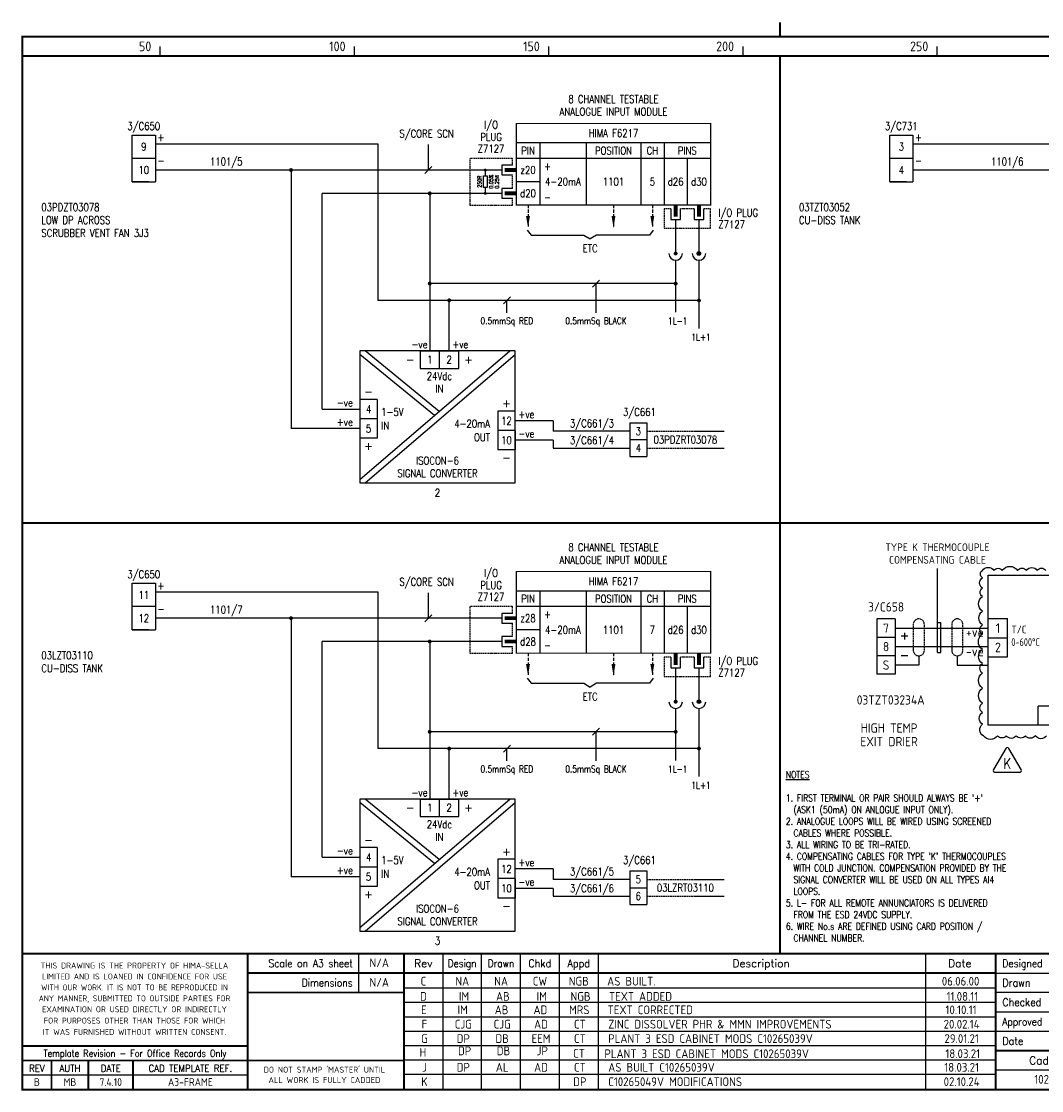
# Model space of a CAD drawing. Extents: x 0 to 394, y 0 to 275.
# Tile 1 of 2: x 0 to 262, y 0 to 275. Entities that reach past the tile are written whole.
import ezdxf
from ezdxf.enums import TextEntityAlignment as Align

# ---------------------------------------------------------------- set-up
doc = ezdxf.new("R2010")
doc.units = 0
doc.header["$LTSCALE"] = 0.25
doc.header["$MEASUREMENT"] = 0
doc.linetypes.add('HIDDEN', pattern=[0.375, 0.25, -0.125])
doc.linetypes.add('HIDDEN2', pattern=[4.7625, 3.175, -1.5875])
doc.layers.get('0').update_dxf_attribs({"color": 41, "linetype": 'CONTINUOUS'})
for name, color, linetype in [('00-DRG_FRAME', 12, 'CONTINUOUS'), ('01-DRAW', 7, 'CONTINUOUS'), ('02-TEXT', 2, 'CONTINUOUS'), ('051-TEXT', 2, 'CONTINUOUS'), ('DES', 2, 'CONTINUOUS'), ('DIM', 3, 'CONTINUOUS'), ('LAB', 2, 'CONTINUOUS'), ('RACK', 2, 'CONTINUOUS'), ('RECORD', 2, 'CONTINUOUS'), ('SLOT', 2, 'CONTINUOUS'), ('SNA', 2, 'CONTINUOUS'), ('TEXT', 2, 'CONTINUOUS'), ('TPOL', 3, 'CONTINUOUS'), ('XR_FUNCTION', 2, 'CONTINUOUS'), ('XR_MAIN', 2, 'CONTINUOUS')]:
    doc.layers.add(name, color=color, linetype=linetype)
doc.styles.add('CROSSREF', font='romans.shx', dxfattribs={"width": 0.8, "height": 2})
doc.styles.add('FUNCTION', font='ROMANS.shx', dxfattribs={"width": 0.8, "height": 2.5})
doc.styles.add('ISO', font='iso.shx')
doc.styles.add('PINS', font='ROMANS.shx', dxfattribs={"width": 0.8, "height": 2.5})
doc.styles.add('RACK', font='ROMANS.shx', dxfattribs={"width": 0.8, "height": 2.5})
doc.styles.add('REFERENC', font='romans.shx', dxfattribs={"width": 0.8})
doc.styles.add('ROMAND', font='ROMAND')
doc.styles.add('ROMANS', font='romans.shx', dxfattribs={"width": 0.8})
doc.styles.add('SLOT', font='romans.shx', dxfattribs={"width": 0.8, "height": 2})
doc.styles.add('SYMBOL', font='ROMANS.shx', dxfattribs={"width": 0.8, "height": 20})

# ---------------------------------------------------------------- blocks, each defined once
blk = doc.blocks.new('A3-REVA')
at = {"layer": '051-TEXT', "style": 'ISO'}
for tag, p in [('DESIGNED', (292.01, 31.7)), ('A', (117.73, 27.28)), ('DES', (127.73, 27.28)), ('DRN', (137.73, 27.28)), ('CHKD', (147.73, 27.28)), ('APPD', (157.73, 27.28)), ('DATE', (256, 27.28)), ('DRAWN', (291.72, 26.77)), ('CHECKED', (291.72, 21.89)), ('APPD', (291.65, 16.79)), ('DATE', (291.92, 11.96))]:
    blk.add_attdef(tag, text='', height=2.25, dxfattribs=at).set_placement(p, align=Align.CENTER)
blk.add_attdef('DESCRIPTION', (165.03, 27.28), '', height=2.25, dxfattribs=at)
blk = doc.blocks.new('A3-CONTRACT')
at = {"layer": '051-TEXT', "color": 41, "style": 'ISO'}
for tag, height, p in [('SCALE', 2.25, (106.71, 31.82)), ('DIMS', 2.25, (106.71, 26.8)), ('CONTRACT', 4.5, (344.94, 3.1)), ('CAD-REF', 2.25, (283.73, 1.84))]:
    blk.add_attdef(tag, text='', height=height, dxfattribs=at).set_placement(p, align=Align.CENTER)
for tag, p in [('TITLE_2', (303.86, 17.28)), ('TITLE_3', (303.79, 12.78))]:
    blk.add_attdef(tag, p, '', height=2.25, dxfattribs=at)
blk = doc.blocks.new('A3-REVB')
at = {"layer": '051-TEXT', "style": 'ISO'}
for tag, p in [('A', (124.85, -20.36)), ('DES', (134.85, -20.36)), ('DRN', (144.85, -20.36)), ('CHKD', (154.85, -20.36)), ('APPD', (164.85, -20.36)), ('DATE', (263.12, -20.36))]:
    blk.add_attdef(tag, text='', height=2.25, dxfattribs=at).set_placement(p, align=Align.CENTER)
blk.add_attdef('DESCRIPTION', (172.15, -20.36), '', height=2.25, dxfattribs=at)
blk = doc.blocks.new('ISOCON6B')
for p, q in [((-17, -33.1), (21.65, 0)), ((3.43, -15.6), (-15.65, 0)), ((-1.5, 0), (-1.5, -4.5)), ((3.5, -4.5), (3.5, 0)), ((8.5, -4.5), (8.5, 0)), ((2.23, -16.63), (-17, -0.9)), ((-15.65, -34), (23, -0.9)), ((-1.5, -4.5), (8.5, -4.5)), ((-12.5, -12.5), (-17, -12.5)), ((-12.5, -12.5), (-12.5, -22.5)), ((23, -15.5), (18.5, -15.5)), ((18.5, -15.5), (18.5, -25.5)), ((-12.5, -17.5), (-17, -17.5)), ((23, -20.5), (18.5, -20.5)), ((-12.5, -22.5), (-17, -22.5)), ((23, -25.5), (18.5, -25.5))]:
    blk.add_line(p, q)
blk.add_lwpolyline([(-17, -34), (23, -34), (23, 0), (-17, 0)], close=True)
at = {"layer": 'RECORD', "style": 'REFERENC', "width": 0.8}
blk.add_attdef('RECORD', text='', height=2, dxfattribs=at).set_placement((3, -28.25), align=Align.MIDDLE)
at = {"layer": 'SNA', "style": 'SYMBOL', "width": 0.8}
blk.add_attdef('SNA', text='', height=2, dxfattribs=at).set_placement((3, -36.5), align=Align.MIDDLE)
at = {"layer": 'TEXT', "color": 3, "style": 'ROMANS'}
for s, p in [('-', (-4, -2.25)), ('+', (11, -2.25)), ('-', (-14.75, -10.5)), ('+', (20.75, -13.5)), ('+', (-14.75, -24.5)), ('-', (20.75, -27.5))]:
    blk.add_text(s, height=2, dxfattribs=at).set_placement(p, align=Align.MIDDLE)
at = {"layer": 'TEXT', "style": 'ROMANS', "width": 0.8}
for s, p in [('24Vdc', (3.5, -6.5)), ('IN', (3.5, -9.75)), ('SIGNAL CONVERTER', (3, -31.5))]:
    blk.add_text(s, height=2, dxfattribs=at).set_placement(p, align=Align.MIDDLE)
for s, p in [('1-5V', (-11.5, -15.75)), ('IN', (-11.5, -19.25))]:
    blk.add_text(s, height=2, dxfattribs=at).set_placement(p, align=Align.MIDDLE_LEFT)
for s, p in [('4-20mA', (16.5, -18.75)), ('OUT', (16.5, -22.25))]:
    blk.add_text(s, height=2, dxfattribs=at).set_placement(p, align=Align.MIDDLE_RIGHT)
at = {"layer": 'TPOL', "color": 2, "style": 'PINS', "width": 0.8}
for tag, p in [('CN1', (1, -2.25)), ('CN2', (6, -2.25)), ('CN3', (-14.75, -15)), ('CN4', (-14.75, -20)), ('CN5', (20.75, -18)), ('CN6', (20.75, -23))]:
    blk.add_attdef(tag, text='', height=2, dxfattribs=at).set_placement(p, align=Align.MIDDLE)
blk = doc.blocks.new('F6217-05')
for p, q in [((50, 7), (0, 7)), ((6, 7), (6, -9)), ((18, 7), (18, -9)), ((32, 7), (32, -9)), ((38, 7), (38, -9)), ((50, 3), (0, 3)), ((44, 3), (44, -9)), ((-3.75, 0), (-12, 0)), ((-8, 0), (-8, -1.5)), ((-3.75, 1.25), (-3.75, -1.25)), ((-1, 1.25), (-3.75, 1.25)), ((-8.5, -4.5), (-8.5, -1.5)), ((-8.5, -1.5), (-7.5, -1.5)), ((-7.5, -1.5), (-7.5, -4.5)), ((-3.75, -1.25), (-1, -1.25)), ((-7.5, -4.5), (-8.5, -4.5)), ((-8, -4.5), (-8, -6)), ((-3.75, -4.75), (-3.75, -7.25)), ((-1, -4.75), (-3.75, -4.75)), ((6, -3), (0, -3)), ((-3.75, -6), (-12, -6)), ((-3.75, -7.25), (-1, -7.25)), ((39.75, -10), (39.75, -12.75)), ((42.25, -12.75), (42.25, -10)), ((45.75, -10), (45.75, -12.75)), ((48.25, -12.75), (48.25, -10)), ((39.75, -12.75), (42.25, -12.75)), ((41, -12.75), (41, -15)), ((45.75, -12.75), (48.25, -12.75)), ((47, -12.75), (47, -15))]:
    blk.add_line(p, q)
at = {"const_width": 0.3}
blk.add_lwpolyline([(50, -9), (0, -9), (0, 12), (50, 12)], close=True, dxfattribs=at)
at = {"color": 3, "linetype": 'HIDDEN2', "ltscale": 0.4}
for points in [[(-1, 1.25), (-1, 3), (-12, 3), (-12, -9), (-1, -9), (-1, -7.25)], [(-1, -4.75), (-1, -1.25)], [(39.75, -10), (38, -10), (38, -15), (50, -15), (50, -10), (48.25, -10)], [(45.75, -10), (42.25, -10)]]:
    blk.add_lwpolyline(points, dxfattribs=at)
at = {"const_width": 0.375}
for points in [[(-8.19, 0, 1), (-7.81, 0, 1)], [(-8.19, -6, 1), (-7.81, -6, 1)]]:
    blk.add_lwpolyline(points, format="xyb", close=True, dxfattribs=at)
blk.add_lwpolyline([(-3, 0, 1, 1, 0), (0, 0, 0.5, 0.5, 0)], format="xyseb")
at = {"const_width": 1}
for points in [[(-3, -6), (0, -6)], [(41, -12), (41, -9)], [(47, -12), (47, -9)]]:
    blk.add_lwpolyline(points, dxfattribs=at)
at = {"layer": 'DES', "style": 'PINS', "width": 0.8, "flags": 1}
blk.add_attdef('DES1', (53, 6), '', height=1.5, dxfattribs=at)
at = {"layer": 'LAB', "style": 'PINS', "width": 0.8, "flags": 1}
blk.add_attdef('LAB1', text='', height=1.5, dxfattribs=at).set_placement((53, -5.5), align=Align.MIDDLE_LEFT)
at = {"layer": 'RACK', "style": 'RACK', "width": 0.8}
blk.add_attdef('SLOT', text='', height=2, dxfattribs=at).set_placement((25, -3), align=Align.MIDDLE)
at = {"layer": 'SLOT', "style": 'SLOT', "width": 0.8}
blk.add_attdef('ADD1', text='', height=2, dxfattribs=at).set_placement((35, -3), align=Align.MIDDLE)
at = {"layer": 'SNA', "style": 'SYMBOL', "width": 0.8, "flags": 1}
blk.add_attdef('SNA', (53, 0), '', height=1.5, dxfattribs=at)
at = {"layer": 'TEXT', "style": 'ROMANS', "width": 0.8}
for s, p in [('8 CHANNEL TESTABLE', (25, 17.25)), ('ANALOGUE INPUT MODULE', (25, 14))]:
    blk.add_text(s, height=2, dxfattribs=at).set_placement(p, align=Align.CENTER)
for s, p in [('I/O', (-6.5, 11.5)), ('PLUG', (-6.5, 8.5)), ('HIMA F6217', (25, 9.5)), ('Z7127', (-6.5, 5.5)), ('PIN', (3, 5)), ('POSITION', (25, 5)), ('CH', (35, 5)), ('PINS', (44, 5)), ('z20', (3, 0)), ('+', (8, 1)), ('d26', (41, -3)), ('d30', (47, -3)), ('d20', (3, -6)), ('-', (8, -7))]:
    blk.add_text(s, height=2, dxfattribs=at).set_placement(p, align=Align.MIDDLE)
at = {"layer": 'TEXT', "color": 3, "style": 'ROMANS', "width": 0.8}
for s, p in [('250R', (-9.5, -3)), ('0.05%', (-6.5, -3)), ('0.25W', (-5, -3))]:
    blk.add_text(s, height=1, rotation=90, dxfattribs=at).set_placement(p, align=Align.MIDDLE)
at = {"layer": 'TEXT', "style": 'ROMANS', "width": 0.8}
for s, p in [('I/O PLUG', (52, -11)), ('Z7127', (52, -14))]:
    blk.add_text(s, height=2, dxfattribs=at).set_placement(p, align=Align.MIDDLE_LEFT)
at = {"layer": 'TEXT', "style": 'RACK', "width": 0.8}
blk.add_attdef('SIGNAL', text='', height=2, dxfattribs=at).set_placement((12, -3), align=Align.MIDDLE)
at = {"layer": 'TPOL', "style": 'PINS', "width": 0.8, "flags": 1}
for tag, p in [('CN2', (-12, 0)), ('CN3', (-12, -6))]:
    blk.add_attdef(tag, text='', height=1, dxfattribs=at).set_placement(p, align=Align.MIDDLE_LEFT)
at = {"layer": 'TPOL', "color": 2, "style": 'PINS', "width": 0.8}
blk.add_attdef('CN1', text='', height=2, dxfattribs=at).set_placement((3, 0), align=Align.MIDDLE)
at = {"layer": 'TPOL', "style": 'PINS', "width": 0.8, "flags": 1}
for tag, p in [('CN4', (41, -15)), ('CN5', (47, -15))]:
    blk.add_attdef(tag, text='', height=1, dxfattribs=at).set_placement(p, align=Align.BOTTOM_CENTER)
at = {"layer": 'XR_FUNCTION', "style": 'FUNCTION', "width": 0.8, "flags": 1}
blk.add_attdef('XR_FUNCTION', (53, 2), '', height=1.5, dxfattribs=at)
at = {"layer": 'XR_MAIN', "style": 'CROSSREF', "width": 0.8, "flags": 1}
blk.add_attdef('XR_MAIN', (53, -4), '', height=1.5, dxfattribs=at)
blk = doc.blocks.new('F6217-7V')
for p, q in [((50, 7), (0, 7)), ((6, 7), (6, -9)), ((18, 7), (18, -9)), ((32, 7), (32, -9)), ((38, 7), (38, -9)), ((50, 3), (0, 3)), ((44, 3), (44, -9)), ((-3.75, 0), (-12, 0)), ((-3.75, 1.25), (-3.75, -1.25)), ((-1, 1.25), (-3.75, 1.25)), ((-3.75, -1.25), (-1, -1.25)), ((-3.75, -4.75), (-3.75, -7.25)), ((-1, -4.75), (-3.75, -4.75)), ((6, -3), (0, -3)), ((-3.75, -6), (-12, -6)), ((-3.75, -7.25), (-1, -7.25)), ((39.75, -10), (39.75, -12.75)), ((42.25, -12.75), (42.25, -10)), ((45.75, -10), (45.75, -12.75)), ((48.25, -12.75), (48.25, -10)), ((39.75, -12.75), (42.25, -12.75)), ((41, -12.75), (41, -15)), ((45.75, -12.75), (48.25, -12.75)), ((47, -12.75), (47, -15))]:
    blk.add_line(p, q)
at = {"const_width": 0.3}
blk.add_lwpolyline([(50, -9), (0, -9), (0, 12), (50, 12)], close=True, dxfattribs=at)
at = {"color": 3, "linetype": 'HIDDEN2', "ltscale": 0.4}
for points in [[(-1, 1.25), (-1, 3), (-12, 3), (-12, -9), (-1, -9), (-1, -7.25)], [(-1, -4.75), (-1, -1.25)], [(39.75, -10), (38, -10), (38, -15), (50, -15), (50, -10), (48.25, -10)], [(45.75, -10), (42.25, -10)]]:
    blk.add_lwpolyline(points, dxfattribs=at)
blk.add_lwpolyline([(-3, 0, 1, 1, 0), (0, 0, 0.5, 0.5, 0)], format="xyseb")
at = {"const_width": 1}
for points in [[(-3, -6), (0, -6)], [(41, -12), (41, -9)], [(47, -12), (47, -9)]]:
    blk.add_lwpolyline(points, dxfattribs=at)
at = {"layer": 'DES', "style": 'PINS', "width": 0.8, "flags": 1}
blk.add_attdef('DES1', (53, 6), '', height=1.5, dxfattribs=at)
at = {"layer": 'LAB', "style": 'PINS', "width": 0.8, "flags": 1}
blk.add_attdef('LAB1', text='', height=1.5, dxfattribs=at).set_placement((53, -5.5), align=Align.MIDDLE_LEFT)
at = {"layer": 'RACK', "style": 'RACK', "width": 0.8}
blk.add_attdef('SLOT', text='', height=2, dxfattribs=at).set_placement((25, -3), align=Align.MIDDLE)
at = {"layer": 'SLOT', "style": 'SLOT', "width": 0.8}
blk.add_attdef('ADD1', text='', height=2, dxfattribs=at).set_placement((35, -3), align=Align.MIDDLE)
at = {"layer": 'SNA', "style": 'SYMBOL', "width": 0.8, "flags": 1}
blk.add_attdef('SNA', (53, 0), '', height=1.5, dxfattribs=at)
at = {"layer": 'TEXT', "style": 'ROMANS', "width": 0.8}
for s, p in [('8 CHANNEL TESTABLE', (25, 17.25)), ('ANALOGUE INPUT MODULE', (25, 14))]:
    blk.add_text(s, height=2, dxfattribs=at).set_placement(p, align=Align.CENTER)
for s, p in [('I/O', (-6.5, 11.5)), ('PLUG', (-6.5, 8.5)), ('HIMA F6217', (25, 9.5)), ('Z7127', (-6.5, 5.5)), ('PIN', (3, 5)), ('POSITION', (25, 5)), ('CH', (35, 5)), ('PINS', (44, 5)), ('z28', (3, 0)), ('+', (8, 1)), ('d26', (41, -3)), ('d30', (47, -3)), ('d28', (3, -6)), ('-', (8, -7))]:
    blk.add_text(s, height=2, dxfattribs=at).set_placement(p, align=Align.MIDDLE)
for s, p in [('I/O PLUG', (52, -11)), ('Z7127', (52, -14))]:
    blk.add_text(s, height=2, dxfattribs=at).set_placement(p, align=Align.MIDDLE_LEFT)
at = {"layer": 'TEXT', "style": 'RACK', "width": 0.8}
blk.add_attdef('SIGNAL', text='', height=2, dxfattribs=at).set_placement((12, -3), align=Align.MIDDLE)
at = {"layer": 'TPOL', "style": 'PINS', "width": 0.8, "flags": 1}
for tag, p in [('CN2', (-12, 0)), ('CN3', (-12, -6))]:
    blk.add_attdef(tag, text='', height=1, dxfattribs=at).set_placement(p, align=Align.MIDDLE_LEFT)
at = {"layer": 'TPOL', "color": 2, "style": 'PINS', "width": 0.8}
blk.add_attdef('CN1', text='', height=2, dxfattribs=at).set_placement((3, 0), align=Align.MIDDLE)
at = {"layer": 'TPOL', "style": 'PINS', "width": 0.8, "flags": 1}
for tag, p in [('CN4', (41, -15)), ('CN5', (47, -15))]:
    blk.add_attdef(tag, text='', height=1, dxfattribs=at).set_placement(p, align=Align.BOTTOM_CENTER)
at = {"layer": 'XR_FUNCTION', "style": 'FUNCTION', "width": 0.8, "flags": 1}
blk.add_attdef('XR_FUNCTION', (53, 2), '', height=1.5, dxfattribs=at)
at = {"layer": 'XR_MAIN', "style": 'CROSSREF', "width": 0.8, "flags": 1}
blk.add_attdef('XR_MAIN', (53, -4), '', height=1.5, dxfattribs=at)

msp = doc.modelspace()

# ---------------------------------------------------------------- linework, layer by layer
at = {"color": 6}
msp.add_lwpolyline([(263.61, 91.08, -0.520567), (260.72, 91.08, -0.520567), (258.17, 91.08, -0.520567), (255.82, 91.08, -0.520567), (253.24, 91.08, -0.520567), (251.03, 91.08, -0.520567), (247.36, 91.08, -0.520567), (247.1, 94.03, -0.520567), (247.1, 97.09, -0.520567), (247.1, 99.46, -0.520567), (247.1, 103.36, -0.520567), (247.1, 107.25, -0.520567), (247.1, 109.64, -0.520567), (247.1, 113.31, -0.520567), (247.1, 117.27, -0.520567), (247.1, 119.61, -0.520567), (247.1, 123.14, -0.520567), (247.1, 126.91, -0.520567), (247.1, 129.1, -0.520567), (247.1, 131.76, -0.520567), (247.1, 133.64, -0.520567), (250.09, 133.64, -0.520567), (252.24, 133.64, -0.520567), (256.19, 133.64, -0.520567), (258.43, 133.64, -0.520567), (261.23, 133.64, -0.520567), (263.42, 133.64, -0.520567)], format="xyb", dxfattribs=at)
at = {"layer": '00-DRG_FRAME'}
for p, q in [((35.5, 266), (35.5, 268.5)), ((85.5, 266), (85.5, 268.5)), ((135.5, 266), (135.5, 268.5)), ((185.5, 266), (185.5, 268.5)), ((235.5, 266), (235.5, 268.5)), ((86.51, 35), (86.51, 25)), ((108.2, 35), (108.2, 0)), ((118.2, 0), (118.2, 35)), ((128.2, 0), (128.2, 35)), ((138.2, 35), (138.2, 0)), ((148.2, 35), (148.2, 0)), ((232.5, 35), (232.5, 0)), ((250.5, 30), (287.5, 30)), ((250.5, 26.09), (98.2, 26.09)), ((287.5, 25), (250.5, 25)), ((250.5, 22.39), (98.2, 22.39)), ((250.5, 20), (287.5, 20)), ((250.5, 18.69), (98.2, 18.69)), ((250.5, 14.99), (98.2, 14.99)), ((287.5, 15), (250.5, 15)), ((250.5, 11.29), (98.2, 11.29)), ((250.5, 7.59), (98.2, 7.59)), ((58, 3.75), (0, 3.75)), ((250.5, 3.89), (98.2, 3.89)), ((287.5, 5), (250.5, 5))]:
    msp.add_line(p, q, dxfattribs=at)
at = {"layer": '00-DRG_FRAME', "color": 0}
for p, q in [((77.15, 175.13), (77.15, 230.67)), ((77.15, 59.8), (77.15, 115.33))]:
    msp.add_line(p, q, dxfattribs=at)
at = {"layer": '00-DRG_FRAME', "const_width": 0.5}
for points in [[(195, 271), (195, 274.68)], [(195, 271), (195, 274.68)], [(0, 266), (390, 266)], [(195, 35), (195, 266)], [(0, 145.81), (390, 145.81)], [(390, 35), (0, 35)], [(58, 0), (58, 35)], [(98.2, 0), (98.2, 35)], [(250.5, 35), (250.5, 0)], [(250.5, 30), (58, 30)], [(98.2, 25), (58, 25)], [(0, 11.25), (58, 11.25)], [(250.5, 10), (390, 10)], [(0, 7.5), (58, 7.5)], [(7.5, 0), (7.5, 7.5)], [(17, 0), (17, 7.5)], [(28.5, 0), (28.5, 7.5)], [(98.2, 7.5), (58, 7.5)]]:
    msp.add_lwpolyline(points, dxfattribs=at)
msp.add_lwpolyline([(0, 0), (390, 0), (390, 271), (0, 271)], close=True, dxfattribs=at)
at = {"layer": '01-DRAW'}
for p, q in [((28.25, 245.67), (34.25, 245.67)), ((28.25, 239.67), (28.25, 245.67)), ((34.25, 245.67), (34.25, 239.67)), ((223.25, 245.67), (229.25, 245.67)), ((223.25, 239.67), (223.25, 245.67)), ((229.25, 245.67), (229.25, 239.67)), ((34.25, 243.42), (91.5, 243.42)), ((91.5, 243.42), (91.5, 203.12)), ((229.25, 243.42), (275.5, 243.42)), ((28.25, 233.67), (28.25, 239.67)), ((34.25, 239.67), (28.25, 239.67)), ((34.25, 239.67), (34.25, 233.67)), ((223.25, 233.67), (223.25, 239.67)), ((229.25, 239.67), (223.25, 239.67)), ((229.25, 239.67), (229.25, 233.67)), ((115.16, 236.67), (34.25, 236.67)), ((69.15, 236.67), (69.15, 170.13)), ((310.16, 236.67), (229.25, 236.67)), ((32.57, 233.67), (28.25, 233.67)), ((28.25, 233.67), (34.25, 233.67)), ((227.57, 233.67), (223.25, 233.67)), ((223.25, 233.67), (229.25, 233.67)), ((115.16, 230.67), (77.15, 230.67)), ((104.86, 230.67), (104.86, 190.13)), ((129.96, 221.23), (130.93, 219.93)), ((162.36, 221.23), (161.39, 219.93)), ((168.16, 221.67), (168.16, 215.19)), ((174.16, 221.67), (174.16, 215.19)), ((174.16, 221.67), (174.16, 215.19)), ((130.93, 219.93), (144.54, 219.93)), ((144.54, 219.93), (146.16, 218.96)), ((147.78, 219.93), (146.16, 218.96)), ((161.39, 219.93), (147.78, 219.93)), ((168.16, 213.46), (168.16, 200.06)), ((174.16, 213.46), (174.16, 195.91)), ((174.16, 213.46), (174.16, 195.91)), ((168.16, 207.44), (104.86, 207.44)), ((174.16, 203.12), (91.5, 203.12)), ((109.86, 190.13), (109.86, 203.12)), ((102.36, 190.13), (107.36, 190.13)), ((107.36, 190.13), (112.36, 190.13)), ((77.15, 175.13), (86.86, 175.13)), ((136.67, 172.13), (126.86, 172.13)), ((136.67, 172.13), (136.67, 169.45)), ((156.39, 171.61), (156.39, 162.97)), ((156.39, 171.61), (160.71, 171.61)), ((156.39, 171.61), (160.71, 171.61)), ((160.71, 171.61), (160.71, 162.97)), ((86.86, 170.13), (69.15, 170.13)), ((126.86, 169.63), (126.86, 164.63)), ((156.39, 169.45), (136.67, 169.45)), ((136.67, 167.13), (126.86, 167.13)), ((136.67, 167.13), (136.67, 165.13)), ((136.67, 165.13), (156.39, 165.13)), ((156.39, 167.29), (160.71, 167.29)), ((156.39, 162.97), (160.71, 162.97)), ((28.25, 130.33), (34.25, 130.33)), ((28.25, 124.33), (28.25, 130.33)), ((34.25, 130.33), (34.25, 124.33)), ((34.25, 128.08), (91.5, 128.08)), ((91.5, 128.08), (91.5, 87.78)), ((28.25, 118.33), (28.25, 124.33)), ((34.25, 124.33), (28.25, 124.33)), ((34.25, 124.33), (34.25, 118.33)), ((115.16, 121.33), (34.25, 121.33)), ((69.15, 121.33), (69.15, 54.8)), ((219.95, 121.15), (219.95, 106.89)), ((224.7, 121.15), (219.95, 121.15)), ((224.7, 121.15), (224.7, 106.89)), ((248.63, 121.25), (253.58, 121.25)), ((32.57, 118.33), (28.25, 118.33)), ((28.25, 118.33), (34.25, 118.33)), ((224.7, 118.77), (248.63, 118.77)), ((224.7, 116.4), (219.95, 116.4)), ((227.93, 116.72), (226.22, 116.72)), ((227.07, 117.58), (227.07, 115.87)), ((248.63, 116.3), (253.58, 116.3)), ((115.16, 115.33), (77.15, 115.33)), ((104.86, 115.33), (104.86, 74.8)), ((224.7, 114.02), (248.63, 114.02)), ((224.7, 111.64), (219.95, 111.64)), ((227.93, 111.64), (226.22, 111.64)), ((230.75, 111.64), (230.75, 109.27)), ((240.65, 111.64), (240.65, 109.27)), ((248.63, 111.35), (253.58, 111.35)), ((230.75, 109.27), (224.7, 109.27)), ((240.65, 109.27), (248.63, 109.27)), ((129.96, 105.89), (130.93, 104.59)), ((130.93, 104.59), (144.54, 104.59)), ((144.54, 104.59), (146.16, 103.62)), ((147.78, 104.59), (146.16, 103.62)), ((161.39, 104.59), (147.78, 104.59)), ((162.36, 105.89), (161.39, 104.59)), ((168.16, 106.33), (168.16, 99.85)), ((174.16, 106.33), (174.16, 99.85)), ((174.16, 106.33), (174.16, 99.85)), ((224.7, 106.89), (219.95, 106.89)), ((168.16, 98.13), (168.16, 84.73)), ((174.16, 98.13), (174.16, 80.57)), ((174.16, 98.13), (174.16, 80.57)), ((261.5, 93.77), (261.5, 98.72)), ((168.16, 92.1), (104.86, 92.1)), ((174.16, 87.78), (91.5, 87.78)), ((109.86, 74.8), (109.86, 87.78)), ((102.36, 74.8), (107.36, 74.8)), ((107.36, 74.8), (112.36, 74.8)), ((77.15, 59.8), (86.86, 59.8)), ((136.67, 56.8), (126.86, 56.8)), ((136.67, 56.8), (136.67, 54.12)), ((156.39, 56.28), (156.39, 47.64)), ((156.39, 56.28), (160.71, 56.28)), ((156.39, 56.28), (160.71, 56.28)), ((160.71, 56.28), (160.71, 47.64)), ((86.86, 54.8), (69.15, 54.8)), ((126.86, 54.3), (126.86, 49.3)), ((156.39, 54.12), (136.67, 54.12)), ((136.67, 51.8), (126.86, 51.8)), ((136.67, 51.8), (136.67, 49.8)), ((136.67, 49.8), (156.39, 49.8)), ((156.39, 51.96), (160.71, 51.96)), ((156.39, 47.64), (160.71, 47.64))]:
    msp.add_line(p, q, dxfattribs=at)
at = {"layer": '01-DRAW', "linetype": 'HIDDEN2'}
for p, q in [((130.16, 227.67), (130.16, 221.84)), ((152.16, 227.67), (152.16, 221.84)), ((162.16, 227.67), (162.16, 221.84)), ((130.16, 112.33), (130.16, 106.5)), ((152.16, 112.33), (152.16, 106.5)), ((162.16, 112.33), (162.16, 106.5))]:
    msp.add_line(p, q, dxfattribs=at)
at = {"layer": '01-DRAW', "linetype": 'HIDDEN'}
for p, q in [((160.71, 169.45), (180.64, 169.45)), ((160.71, 165.13), (180.64, 165.13)), ((229.33, 119.72), (229.33, 113.07)), ((232.18, 113.07), (232.18, 119.72)), ((239.23, 119.72), (239.23, 113.07)), ((242.08, 113.07), (242.08, 119.72)), ((160.71, 54.12), (180.64, 54.12)), ((160.71, 49.8), (180.64, 49.8))]:
    msp.add_line(p, q, dxfattribs=at)
at = {"layer": '01-DRAW', "const_width": 0.5}
for points in [[(68.9, 236.67, 1), (69.4, 236.67, 1)], [(104.61, 230.67, 1), (105.11, 230.67, 1)], [(167.91, 215.19, 1), (168.41, 215.19, 1)], [(173.91, 215.19, 1), (174.41, 215.19, 1)], [(104.61, 207.44, 1), (105.11, 207.44, 1)], [(167.91, 207.44, 1), (168.41, 207.44, 1)], [(109.61, 203.12, 1), (110.11, 203.12, 1)], [(173.91, 203.12, 1), (174.41, 203.12, 1)], [(68.9, 121.33, 1), (69.4, 121.33, 1)], [(104.61, 115.33, 1), (105.11, 115.33, 1)], [(167.91, 99.85, 1), (168.41, 99.85, 1)], [(173.91, 99.85, 1), (174.41, 99.85, 1)], [(104.61, 92.1, 1), (105.11, 92.1, 1)], [(167.91, 92.1, 1), (168.41, 92.1, 1)], [(109.61, 87.78, 1), (110.11, 87.78, 1)], [(173.91, 87.78, 1), (174.41, 87.78, 1)]]:
    msp.add_lwpolyline(points, format="xyb", close=True, dxfattribs=at)
at = {"layer": '01-DRAW'}
msp.add_lwpolyline([(248.63, 132.38), (296.15, 132.38), (296.15, 93.77), (248.63, 93.77)], close=True, dxfattribs=at)
for points in [[(253.58, 116.3), (253.58, 121.25)], [(253.58, 111.35), (253.58, 116.3)], [(266.45, 98.72), (261.5, 98.72)]]:
    msp.add_lwpolyline(points, dxfattribs=at)
msp.add_lwpolyline([(253.14, 87.84), (249.98, 82.37, 0.57735), (250.37, 81.68), (256.7, 81.68, 0.57735), (257.09, 82.37), (253.93, 87.84, 0.57735)], format="xyb", close=True, dxfattribs=at)
for centre, radius in [((174.16, 215.19), 0.475), ((174.16, 215.19), 0.389), ((174.16, 215.19), 0.302), ((174.16, 215.19), 0.216), ((174.16, 215.19), 0.13), ((174.16, 215.19), 0.0432), ((174.16, 99.85), 0.475), ((174.16, 99.85), 0.389), ((174.16, 99.85), 0.302), ((174.16, 99.85), 0.216), ((174.16, 99.85), 0.13), ((174.16, 99.85), 0.0432)]:
    msp.add_circle(centre, radius, dxfattribs=at)
for centre in [(168.16, 215.19), (174.16, 215.19), (174.16, 215.19), (168.16, 99.85), (174.16, 99.85), (174.16, 99.85)]:
    msp.add_arc(centre, 1.73, 180, 0, dxfattribs=at)
at = {"layer": '01-DRAW', "linetype": 'HIDDEN'}
for centre, start, end in [((230.75, 119.72), 0, 180), ((240.65, 119.72), 0, 180), ((230.75, 113.07), 180, 0), ((240.65, 113.07), 180, 0)]:
    msp.add_arc(centre, 1.43, start, end, dxfattribs=at)
at = {"layer": '01-DRAW'}
for points in [[(130.66, 224.86), (129.65, 224.86), (130.16, 221.84)], [(152.66, 224.86), (151.65, 224.86), (152.16, 221.84)], [(162.66, 224.86), (161.65, 224.86), (162.16, 221.84)], [(130.66, 109.53), (129.65, 109.53), (130.16, 106.5)], [(152.66, 109.53), (151.65, 109.53), (152.16, 106.5)], [(162.66, 109.53), (161.65, 109.53), (162.16, 106.5)]]:
    msp.add_solid(points, dxfattribs=at)
at = {"layer": 'DIM'}
for p, q in [((104.5, 236.67), (104.5, 243.22)), ((103.6, 235.77), (105.4, 237.57)), ((146.76, 206.54), (148.56, 208.34)), ((147.66, 199.93), (147.66, 207.44)), ((123.81, 202.22), (125.61, 204.02)), ((124.71, 199.93), (124.71, 203.12)), ((235.55, 112.5), (235.55, 134.14)), ((104.5, 121.33), (104.5, 127.88)), ((103.6, 120.43), (105.4, 122.23)), ((235.55, 120.2), (236.44, 120.2)), ((236.44, 112.5), (236.44, 120.2)), ((235.55, 112.5), (236.44, 112.5)), ((146.76, 91.2), (148.56, 93)), ((147.66, 84.6), (147.66, 92.1)), ((123.81, 86.88), (125.61, 88.68)), ((124.71, 84.6), (124.71, 87.78))]:
    msp.add_line(p, q, dxfattribs=at)

# ---------------------------------------------------------------- block references
at = {"layer": '00-DRG_FRAME'}
for name, p, values in [('A3-CONTRACT', (-14.85, -0.31), {'TITLE_2': 'ICI SYNETIX SCHEDULE - No.3 AND No.7 PLANTS', 'TITLE_3': 'FISHER-ROSEMOUNTP.O. No.  99003994', 'CAD-REF': '10265-P3-076', 'CONTRACT': 'C10265H-P3', 'SCALE': 'N/A', 'DIMS': 'N/A'}), ('A3-REVB', (-21.5, 39.78), {'A': 'E', 'DES': 'IM', 'DRN': 'AB', 'CHKD': 'AD', 'APPD': 'MRS', 'DESCRIPTION': 'TEXT CORRECTED', 'DATE': '10.10.11'}), ('A3-REVB', (-21.35, 36.08), {'A': 'F', 'DES': 'CJG', 'DRN': 'CJG', 'CHKD': 'AD', 'APPD': 'CT', 'DESCRIPTION': 'ZINC DISSOLVER PHR & MMN IMPROVEMENTS', 'DATE': '20.02.14'}), ('A3-REVB', (-21.35, 32.38), {'A': 'G', 'DES': 'DP', 'DRN': 'DB', 'CHKD': 'EEM', 'APPD': 'CT', 'DESCRIPTION': 'PLANT 3 ESD CABINET MODS C10265039V', 'DATE': '29.01.21'}), ('A3-REVB', (-21.35, 24.98), {'A': 'J', 'DES': 'DP', 'DRN': 'AL', 'CHKD': 'AD', 'APPD': 'CT', 'DESCRIPTION': 'AS BUILT C10265039V', 'DATE': '18.03.21'}), ('A3-REVB', (-21.35, 21.28), {'A': 'K', 'APPD': 'DP', 'DESCRIPTION': 'C10265049V MODIFICATIONS', 'DATE': '02.10.24'})]:
    msp.add_blockref(name, p, dxfattribs=at).add_auto_attribs(values)
ref = msp.add_blockref('A3-REVA', (-14.5, -0.5), dxfattribs=at)
ref.add_attrib('A', 'C', dxfattribs={"layer": '051-TEXT', "height": 2.25, "style": 'ISO'}).set_placement((103.23, 26.78), align=Align.CENTER)
ref.add_attrib('DES', 'NA', dxfattribs={"layer": '051-TEXT', "height": 2.25, "style": 'ISO'}).set_placement((113.23, 26.78), align=Align.CENTER)
ref.add_attrib('DRN', 'NA', dxfattribs={"layer": '051-TEXT', "height": 2.25, "style": 'ISO'}).set_placement((123.23, 26.78), align=Align.CENTER)
ref.add_attrib('CHKD', 'CW', dxfattribs={"layer": '051-TEXT', "height": 2.25, "style": 'ISO'}).set_placement((133.23, 26.78), align=Align.CENTER)
ref.add_attrib('APPD', 'NGB', dxfattribs={"layer": '051-TEXT', "height": 2.25, "style": 'ISO'}).set_placement((143.23, 26.78), align=Align.CENTER)
ref.add_attrib('DESCRIPTION', 'AS BUILT.', (150.53, 26.78), dxfattribs={"layer": '051-TEXT', "height": 2.25, "style": 'ISO'})
ref.add_attrib('DATE', '06.06.00', dxfattribs={"layer": '051-TEXT', "height": 2.25, "style": 'ISO'}).set_placement((241.5, 26.78), align=Align.CENTER)
ref.add_attrib('DESIGNED', 'NH', dxfattribs={"layer": '051-TEXT', "height": 2.25, "style": 'ISO'}).set_placement((277.51, 31.2), align=Align.CENTER)
ref.add_attrib('DRAWN', 'NH', dxfattribs={"layer": '051-TEXT', "height": 2.25, "style": 'ISO'}).set_placement((277.22, 26.27), align=Align.CENTER)
ref.add_attrib('CHECKED', 'CW', dxfattribs={"layer": '051-TEXT', "height": 2.25, "style": 'ISO'}).set_placement((277.22, 21.39), align=Align.CENTER)
ref.add_attrib('APPD', 'NGB', dxfattribs={"layer": '051-TEXT', "height": 2.25, "style": 'ISO'}).set_placement((277.15, 16.29), align=Align.CENTER)
ref.add_attrib('DATE', '28.03.00', dxfattribs={"layer": '051-TEXT', "height": 2.25, "style": 'ISO'}).set_placement((277.42, 11.46), align=Align.CENTER)
ref = msp.add_blockref('A3-REVA', (-14.04, -4.41), dxfattribs=at)
ref.add_attrib('A', 'D', dxfattribs={"layer": '051-TEXT', "height": 2.25, "style": 'ISO'}).set_placement((103.24, 22.87), align=Align.CENTER)
ref.add_attrib('DES', 'IM', dxfattribs={"layer": '051-TEXT', "height": 2.25, "style": 'ISO'}).set_placement((113.69, 22.87), align=Align.CENTER)
ref.add_attrib('DRN', 'AB', dxfattribs={"layer": '051-TEXT', "height": 2.25, "style": 'ISO'}).set_placement((123.69, 22.87), align=Align.CENTER)
ref.add_attrib('CHKD', 'IM', dxfattribs={"layer": '051-TEXT', "height": 2.25, "style": 'ISO'}).set_placement((133.69, 22.87), align=Align.CENTER)
ref.add_attrib('APPD', 'NGB', dxfattribs={"layer": '051-TEXT', "height": 2.25, "style": 'ISO'}).set_placement((143.69, 22.87), align=Align.CENTER)
ref.add_attrib('DESCRIPTION', 'TEXT ADDED', (150.99, 22.87), dxfattribs={"layer": '051-TEXT', "height": 2.25, "style": 'ISO'})
ref.add_attrib('DATE', '11.08.11', dxfattribs={"layer": '051-TEXT', "height": 2.25, "style": 'ISO'}).set_placement((241.96, 22.87), align=Align.CENTER)
ref = msp.add_blockref('A3-REVB', (-21.01, 29.21), dxfattribs=at)
ref.add_attrib('A', 'H', dxfattribs={"layer": '051-TEXT', "height": 2.25, "style": 'ISO'}).set_placement((103.1, 8.45), align=Align.CENTER)
ref.add_attrib('DES', 'DP', dxfattribs={"layer": '051-TEXT', "height": 2.25, "style": 'ISO'}).set_placement((113.84, 8.85), align=Align.CENTER)
ref.add_attrib('DRN', 'DB', dxfattribs={"layer": '051-TEXT', "height": 2.25, "style": 'ISO'}).set_placement((123.84, 8.85), align=Align.CENTER)
ref.add_attrib('CHKD', 'JP', dxfattribs={"layer": '051-TEXT', "height": 2.25, "style": 'ISO'}).set_placement((133.84, 8.85), align=Align.CENTER)
ref.add_attrib('APPD', 'CT', dxfattribs={"layer": '051-TEXT', "height": 2.25, "style": 'ISO'}).set_placement((143.3, 8.22), align=Align.CENTER)
ref.add_attrib('DESCRIPTION', ' PLANT 3 ESD CABINET MODS C10265039V', (148.53, 8.12), dxfattribs={"layer": '051-TEXT', "height": 2.25, "style": 'ISO'})
ref.add_attrib('DATE', '18.03.21', dxfattribs={"layer": '051-TEXT', "height": 2.25, "style": 'ISO'}).set_placement((242.05, 8.13), align=Align.CENTER)
at = {"layer": '01-DRAW'}
for name, p, values in [('F6217-05', (127.16, 236.67), {'CN1': 'z20', 'ADD1': '5', 'SIGNAL': '4-20mA', 'SLOT': '1101'}), ('ISOCON6B', (103.86, 190.13), {'CN1': '1', 'CN2': '2', 'CN3': '4', 'CN4': '5', 'CN5': '12', 'CN6': '10', 'SNA': '2', 'RECORD': 'ISOCON-6'}), ('F6217-7V', (127.16, 121.33), {'CN1': 'z28', 'ADD1': '7', 'SIGNAL': '4-20mA', 'SLOT': '1101'}), ('ISOCON6B', (103.86, 74.8), {'CN1': '1', 'CN2': '2', 'CN3': '4', 'CN4': '5', 'CN5': '12', 'CN6': '10', 'SNA': '3', 'RECORD': 'ISOCON-6'})]:
    msp.add_blockref(name, p, dxfattribs=at).add_auto_attribs(values)

# ---------------------------------------------------------------- texts
at = {"layer": '00-DRG_FRAME', "style": 'ISO'}
for s, p in [('50', (33.19, 267.25)), ('100', (83.19, 267.25)), ('150', (133.19, 267.25)), ('200', (183.19, 267.25)), ('250', (233.19, 267.25))]:
    msp.add_text(s, height=2.5, dxfattribs=at).set_placement(p, align=Align.RIGHT)
at = {"layer": '00-DRG_FRAME', "color": 4, "style": 'ROMAND', "width": 0.87}
for s, p in [('Scale on A3 sheet', (85.04, 31.5)), ('Dimensions', (85.04, 26.51))]:
    msp.add_text(s, height=2, dxfattribs=at).set_placement(p, align=Align.RIGHT)
at = {"layer": '00-DRG_FRAME', "color": 4, "style": 'ROMAND'}
for s, p in [('Rev', (103.2, 31.5)), ('Description', (190.19, 31.5)), ('Date', (241.29, 31.5))]:
    msp.add_text(s, height=2, dxfattribs=at).set_placement(p, align=Align.CENTER)
for s, width, p in [('Design', 0.85, (113.2, 31.5)), ('Drawn', 0.85, (123.2, 31.5)), ('Chkd', 0.9, (133.2, 31.5)), ('Appd', 0.9, (143.2, 31.5))]:
    msp.add_text(s, height=2, dxfattribs=dict(at, width=width)).set_placement(p, align=Align.CENTER)
for s, width, p in [('Designed', 0.87, (252.25, 31.5)), ('Drawn', 0.9, (252.25, 26.5)), ('Checked', 0.9, (252.25, 21.5)), ('Approved', 0.85, (252.25, 16.5)), ('Date', 0.9, (252.25, 11.5))]:
    msp.add_text(s, height=2, dxfattribs=dict(at, width=width)).set_placement(p)
at = {"layer": '00-DRG_FRAME', "color": 3, "style": 'ISO'}
for s, width, p in [('THIS DRAWING IS THE PROPERTY OF HIMA-SELLA', 0.9, (28.86, 31.94)), ("DO NOT STAMP 'MASTER' UNTIL", 0.95, (77.75, 5.29))]:
    msp.add_text(s, height=1.53, dxfattribs=dict(at, width=width)).set_placement(p, align=Align.MIDDLE)
for s, width, p in [('LIMITED AND IS LOANED IN CONFIDENCE FOR USE', 0.9, (28.86, 29.12)), ('WITH OUR WORK. IT IS NOT TO BE REPRODUCED IN', 0.87, (28.86, 26.31)), ('ANY MANNER, SUBMITTED TO OUTSIDE PARTIES FOR', 0.87, (28.86, 23.49)), ('EXAMINATION OR USED DIRECTLY OR INDIRECTLY', 0.9, (28.86, 20.68)), ('FOR PURPOSES OTHER THAN THOSE FOR WHICH', 0.9, (28.86, 17.77)), ('IT WAS FURNISHED WITHOUT WRITTEN CONSENT.', 0.9, (28.86, 14.85))]:
    msp.add_text(s, height=1.53, dxfattribs=dict(at, width=width)).set_placement(p, align=Align.MIDDLE_CENTER)
at = {"layer": '00-DRG_FRAME', "color": 4, "style": 'ROMAND'}
for s, width, p in [('Template Revision - For Office Records Only', 0.85, (29, 9.12)), ('REV', 0.9, (3.75, 5.5)), ('AUTH', 0.9, (12.25, 5.5)), ('DATE', 0.9, (22.75, 5.5)), ('CAD TEMPLATE REF.', 0.9, (43.25, 5.5))]:
    msp.add_text(s, height=1.8, dxfattribs=dict(at, width=width)).set_placement(p, align=Align.MIDDLE)
msp.add_text('Cad Reference', height=2, dxfattribs=at).set_placement((269, 7.5), align=Align.MIDDLE)
at = {"layer": '00-DRG_FRAME', "color": 41, "style": 'ISO'}
for s, p in [('B', (3.75, 0.95)), ('MB', (12.25, 0.95)), ('7.4.10', (22.75, 0.95)), ('A3-FRAME', (43.25, 0.95))]:
    msp.add_text(s, height=2, dxfattribs=at).set_placement(p, align=Align.CENTER)
at = {"layer": '00-DRG_FRAME', "color": 3, "style": 'ISO'}
msp.add_text('ALL WORK IS FULLY CADDED', height=1.53, dxfattribs=at).set_placement((77.75, 2.48), align=Align.MIDDLE_CENTER)
at = {"layer": '01-DRAW', "style": 'ROMANS', "width": 0.8}
for s, p in [('+', (36.57, 244.07)), ('+', (231.57, 244.07)), ('-', (36.57, 238.07)), ('-', (231.57, 238.07)), ('-ve', (104.28, 190.81)), ('+ve', (114.79, 190.81)), ('-ve', (85.07, 175.81)), ('+ve', (131.79, 172.81)), ('+ve', (85.07, 170.81)), ('-ve', (131.79, 167.81)), ('+', (36.57, 128.73)), ('-', (36.57, 122.73)), ('+ve', (114.79, 75.48)), ('-ve', (104.28, 75.48)), ('-ve', (85.07, 60.48)), ('+ve', (131.79, 57.48)), ('+ve', (85.07, 55.48)), ('-ve', (131.79, 52.48))]:
    msp.add_text(s, height=2, dxfattribs=at).set_placement(p, align=Align.RIGHT)
for s, p in [('S/CORE SCN', (104.05, 245.02)), ('3/C661', (158.83, 173.4)), ('3/C661/3', (146.62, 170.45)), ('3/C661/4', (146.62, 166.13)), ('S/CORE SCN', (104.05, 129.68)), ('3/C661', (158.83, 58.07)), ('3/C661/5', (146.62, 55.12)), ('3/C661/6', (146.62, 50.8))]:
    msp.add_text(s, height=2, dxfattribs=at).set_placement(p, align=Align.CENTER)
at = {"layer": '01-DRAW', "color": 2, "style": 'ROMANS', "width": 0.8}
for p in [(146.16, 215.5), (146.16, 100.16)]:
    msp.add_text('ETC', height=2, dxfattribs=at).set_placement(p, align=Align.CENTER)
at = {"layer": '01-DRAW', "width": 0.8}
for s, height, style, p in [('1L-1', 1.75, 'ROMANS', (166.21, 196.95)), ('1L+1', 1.75, 'ROMANS', (172.21, 192.79)), ('0-600%%DC', 1.98, 'ISO', (254.56, 114.19)), ('1L-1', 1.75, 'ROMANS', (166.21, 81.61)), ('1L+1', 1.75, 'ROMANS', (172.21, 77.45))]:
    msp.add_text(s, height=height, dxfattribs=dict(at, style=style)).set_placement(p)
at = {"layer": '01-DRAW', "style": 'ROMANS', "width": 0.8}
for s, p in [('3', (158.55, 169.45)), ('4', (158.55, 165.13)), ('5', (158.55, 54.12)), ('6', (158.55, 49.8))]:
    msp.add_text(s, height=2, dxfattribs=at).set_placement(p, align=Align.MIDDLE)
for s, p in [('03PDZRT03078', (170.67, 167.29)), ('03LZRT03110', (170.67, 51.96))]:
    msp.add_text(s, height=2, dxfattribs=at).set_placement(p, align=Align.MIDDLE_CENTER)
at = {"layer": '01-DRAW', "style": 'ISO'}
for s, height, p in [('TYPE K THERMOCOUPLE', 1.98, (235.55, 138.6)), ('COMPENSATING CABLE', 1.98, (235.55, 135.37)), ('3/C658', 2.376, (222.32, 123.05)), ('7', 2.38, (222.32, 117.58)), ('8', 2.38, (222.32, 112.83)), ('S', 2.38, (222.32, 108.08)), ('03TZT03234A', 2.376, (223.51, 99.11)), ('HIGH TEMP', 2.376, (223.1, 91.88)), ('EXIT DRIER', 2.376, (223.1, 88.39))]:
    msp.add_text(s, height=height, dxfattribs=at).set_placement(p, align=Align.CENTER)
for s, p in [('+ve', (247.51, 116.46)), ('-ve', (247.51, 111.51))]:
    msp.add_text(s, height=2.475, dxfattribs=at).set_placement(p, align=Align.RIGHT)
for s, p in [('1', (251.11, 118.77)), ('2', (251.11, 113.82))]:
    msp.add_text(s, height=2.48, dxfattribs=at).set_placement(p, align=Align.MIDDLE)
msp.add_text('T/C', height=1.98, dxfattribs=at).set_placement((254.56, 117.44))
at = {"layer": '01-DRAW', "char_height": 2, "attachment_point": 5, "style": 'ROMANS'}
for s, insert in [('9', (31.25, 242.67)), ('3', (226.25, 242.67)), ('10', (31.25, 236.67)), ('4', (226.25, 236.67)), ('11', (31.25, 127.33)), ('12', (31.25, 121.33))]:
    msp.add_mtext_dynamic_manual_height_columns(s, width=6, gutter_width=12.5, heights=[5.95], dxfattribs=dict(at, insert=insert))
at = {"layer": '01-DRAW', "insert": (196.52, 81.97), "char_height": 1.8, "width": 72.4969, "attachment_point": 1, "style": 'ROMANS'}
msp.add_mtext("{\\LNOTES\\P\\P}1. FIRST TERMINAL OR PAIR SHOULD ALWAYS BE '+'\\P  (ASK1 (50mA) ON ANLOGUE INPUT ONLY).\\P2. ANALOGUE LOOPS WILL BE WIRED USING SCREENED\\P  CABLES WHERE POSSIBLE.\\P3. ALL WIRING TO BE TRI-RATED.\\P4. COMPENSATING CABLES FOR TYPE 'K' THERMOCOUPLES \\P  WITH COLD JUNCTION. COMPENSATION PROVIDED BY THE\\P  SIGNAL CONVERTER WILL BE USED ON ALL TYPES AI4\\P  LOOPS.\\P5. L- FOR ALL REMOTE ANNUNCIATORS IS DELIVERED \\P  FROM THE ESD 24VDC SUPPLY.\\P6. WIRE No.s ARE DEFINED USING CARD POSITION /\\P  CHANNEL NUMBER. \\P         ", dxfattribs=at)
at = {"layer": '02-TEXT', "color": 2, "style": 'ROMANS', "width": 0.8}
msp.add_text('K', height=2.74, dxfattribs=at).set_placement((253.54, 83.96), align=Align.MIDDLE)
at = {"layer": '051-TEXT', "style": 'ROMANS', "width": 0.8}
for s, p in [('3/C650', (31.25, 246.97)), ('3/C731', (226.25, 246.97)), ('1101/5', (52.5, 237.86)), ('1101/6', (253.5, 237.86)), ('3/C650', (31.25, 131.63)), ('1101/7', (52.5, 122.52))]:
    msp.add_text(s, height=2, dxfattribs=at).set_placement(p, align=Align.CENTER)
at = {"layer": 'DIM', "style": 'ROMANS', "width": 0.8}
for s, p in [('0.5mmSq RED', (124.71, 196.99)), ('0.5mmSq BLACK', (147.66, 196.99)), ('0.5mmSq RED', (124.71, 81.65)), ('0.5mmSq BLACK', (147.66, 81.65))]:
    msp.add_text(s, height=1.75, dxfattribs=at).set_placement(p, align=Align.CENTER)
at = {"layer": 'TEXT', "char_height": 2, "width": 47.7416, "attachment_point": 1, "style": 'ROMANS'}
for s, insert in [('03PDZT03078\\PLOW DP ACROSS\\PSCRUBBER VENT FAN 3J3', (4.9, 228.11)), ('03TZT03052\\PCU-DISS TANK', (199.9, 228.11)), ('03LZT03110\\PCU-DISS TANK', (4.9, 112.77))]:
    msp.add_mtext(s, dxfattribs=dict(at, insert=insert))

doc.saveas('drawing.dxf')
